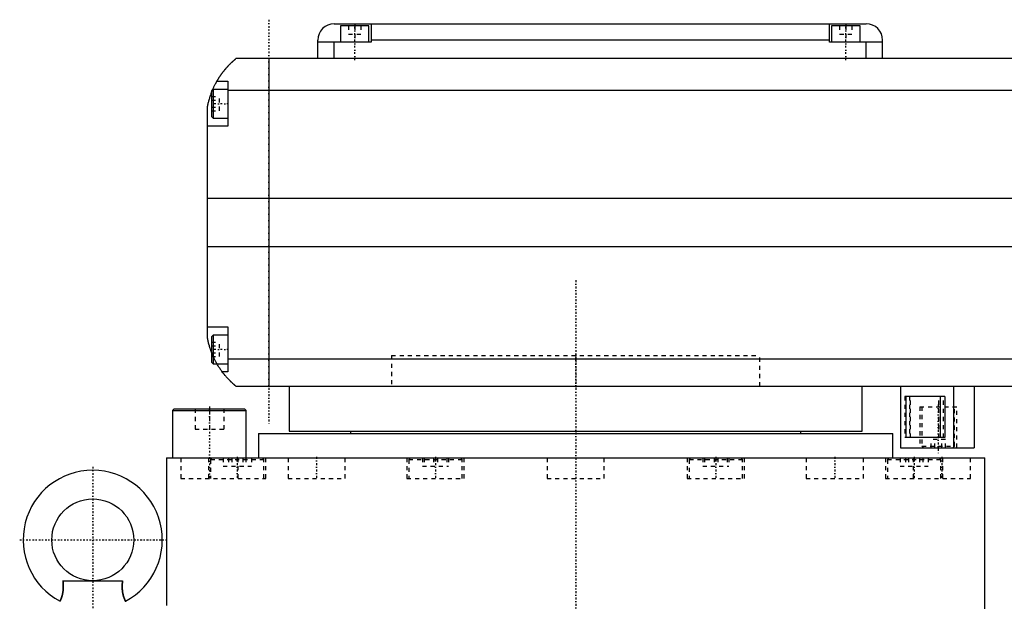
# Model space of a CAD drawing. Extents: x -186 to 706, y -1 to 900.
# Tile 2 of 5: x -136 to 105, y 328 to 470. Entities that reach past the tile are written whole.
import ezdxf

# ---------------------------------------------------------------- set-up
doc = ezdxf.new("R2010")
doc.units = 0
doc.linetypes.add('CENTER', pattern=[1.5, 0.45, -0.5, 0.05, -0.5])
doc.linetypes.add('DASHED', pattern=[2, 1, -1])
for name, color, linetype in [('AM_0', 7, 'CONTINUOUS'), ('AM_3', 7, 'DASHED'), ('AM_7', 7, 'CENTER')]:
    doc.layers.add(name, color=color, linetype=linetype)

msp = doc.modelspace()

# ---------------------------------------------------------------- linework, layer by layer
at = {"layer": 'AM_0', "color": 7, "linetype": 'CONTINUOUS'}
for p, q in [((-59, 469), (71, 469)), ((-57.5, 468.5), (-57.5, 464.5)), ((-50.5, 468.5), (-57.5, 468.5)), ((-54, 469), (-54, 468.5)), ((-50.5, 464.5), (-50.5, 468.5)), ((-50, 469), (-50, 464.5)), ((62, 464.5), (62, 469)), ((62.5, 468.5), (62.5, 464.5)), ((69.5, 468.5), (62.5, 468.5)), ((66, 469), (66, 468.5)), ((69.5, 464.5), (69.5, 468.5)), ((-63, 460.5), (-63, 465)), ((-50, 464.5), (-63, 464.5)), ((-59, 460.5), (-59, 464.5)), ((62, 465), (-50, 465)), ((75, 464.5), (62, 464.5)), ((71, 460.5), (71, 464.5)), ((75, 460.5), (75, 465)), ((317, 460.5), (-83, 460.5)), ((-75, 460.5), (-75, 380.5)), ((-87.65, 455), (-85, 455)), ((-85, 455), (-85, 444)), ((-88.6, 453), (-89, 452.6)), ((-89, 452.6), (-89, 446.4)), ((-85, 453), (-88.6, 453)), ((-88.6, 453), (-88.6, 446)), ((-85, 452.8), (319, 452.8)), ((-90, 392.5), (-90, 448.5)), ((-89, 446.4), (-88.6, 446)), ((-88.6, 446), (-85, 446)), ((-85, 444), (-90, 444)), ((-90, 426.46), (324, 426.46)), ((-90, 414.6), (324, 414.6)), ((-90, 395), (-85, 395)), ((-85, 395), (-85, 384)), ((-88.6, 393), (-89, 392.6)), ((-89, 392.6), (-89, 386.4)), ((-85, 393), (-88.6, 393)), ((-88.6, 393), (-88.6, 386)), ((-89, 386.4), (-88.6, 386)), ((-88.6, 386), (-85, 386)), ((-85, 387.22), (319, 387.22)), ((-85, 384), (-86.34, 384)), ((-83, 380.5), (317, 380.5)), ((-70, 380.5), (-70, 369.5)), ((70, 369.5), (70, 380.5)), ((79.35, 380.5), (79.35, 365.5)), ((92.35, 380.5), (92.35, 365.5)), ((97.35, 380.5), (97.35, 365.5)), ((90.17, 378), (80.74, 378)), ((80.74, 368), (80.74, 378)), ((89.06, 378), (89.06, 368)), ((90.17, 378), (90.17, 368)), ((-98.1, 375), (-98.5, 374.6)), ((-98.5, 374.6), (-98.5, 363)), ((-98.5, 374.6), (-80.5, 374.6)), ((-98.1, 375), (-80.9, 375)), ((-80.5, 374.6), (-80.9, 375)), ((-80.5, 363), (-80.5, 374.6)), ((-77.5, 369), (-77.5, 363)), ((-77.5, 369), (77.5, 369)), ((-70, 369.5), (70, 369.5)), ((-55, 369.5), (-55, 369)), ((55, 369), (55, 369.5)), ((77.5, 363), (77.5, 369)), ((90.17, 368), (80.74, 368)), ((79.35, 365.5), (97.35, 365.5)), ((-100, 363), (-100, 327)), ((-100, 363), (100, 363)), ((100, 169.7), (100, 363)), ((-125.28, 333), (-110.72, 333))]:
    msp.add_line(p, q, dxfattribs=at)
for points in [[(-87.65, 455, 0), (-87.62, 455.05, 0), (-87.57, 455.14, 0), (-87.52, 455.23, 0), (-87.49, 455.27, 0), (-87.46, 455.32, 0), (-87.41, 455.41, 0), (-87.35, 455.5, 0), (-87.3, 455.59, 0), (-87.24, 455.68, 0), (-87.19, 455.76, 0), (-87.16, 455.81, 0), (-87.13, 455.85, 0), (-87.07, 455.94, 0), (-87.02, 456.03, 0), (-86.96, 456.11, 0), (-86.9, 456.2, 0), (-86.85, 456.28, 0), (-86.82, 456.33, 0), (-86.79, 456.37, 0), (-86.73, 456.45, 0), (-86.67, 456.53, 0), (-86.64, 456.58, 0), (-86.62, 456.62, 0), (-86.56, 456.7, 0), (-86.5, 456.78, 0), (-86.47, 456.82, 0), (-86.44, 456.86, 0), (-86.38, 456.94, 0), (-86.33, 457.01, 0), (-86.27, 457.09, 0), (-86.21, 457.17, 0), (-86.15, 457.24, 0), (-86.12, 457.28, 0), (-86.1, 457.32, 0), (-86.04, 457.39, 0), (-85.98, 457.46, 0), (-85.92, 457.54, 0), (-85.87, 457.61, 0), (-85.81, 457.68, 0), (-85.78, 457.71, 0), (-85.75, 457.75, 0), (-85.69, 457.82, 0), (-85.64, 457.89, 0), (-85.58, 457.95, 0), (-85.52, 458.02, 0), (-85.47, 458.08, 0), (-85.44, 458.12, 0), (-85.41, 458.15, 0), (-85.36, 458.21, 0), (-85.3, 458.28, 0), (-85.25, 458.34, 0), (-85.19, 458.4, 0), (-85.14, 458.46, 0), (-85.11, 458.49, 0), (-85.08, 458.52, 0), (-85.03, 458.58, 0), (-84.97, 458.64, 0), (-84.92, 458.7, 0), (-84.87, 458.75, 0), (-84.81, 458.81, 0), (-84.79, 458.84, 0), (-84.76, 458.87, 0), (-84.71, 458.92, 0), (-84.66, 458.98, 0), (-84.63, 459, 0), (-84.6, 459.03, 0), (-84.55, 459.08, 0), (-84.5, 459.13, 0), (-84.48, 459.16, 0), (-84.45, 459.18, 0), (-84.4, 459.23, 0), (-84.35, 459.28, 0), (-84.3, 459.33, 0), (-84.25, 459.38, 0), (-84.2, 459.43, 0), (-84.18, 459.45, 0), (-84.16, 459.47, 0), (-84.11, 459.52, 0), (-84.06, 459.56, 0), (-84.02, 459.61, 0), (-83.97, 459.65, 0), (-83.93, 459.69, 0), (-83.9, 459.71, 0), (-83.88, 459.73, 0), (-83.84, 459.77, 0), (-83.8, 459.81, 0), (-83.75, 459.85, 0), (-83.71, 459.88, 0), (-83.67, 459.92, 0), (-83.66, 459.94, 0), (-83.64, 459.95, 0), (-83.6, 459.99, 0), (-83.56, 460.02, 0), (-83.53, 460.05, 0), (-83.49, 460.08, 0), (-83.46, 460.11, 0), (-83.44, 460.13, 0), (-83.43, 460.14, 0), (-83.39, 460.17, 0), (-83.36, 460.19, 0), (-83.34, 460.22, 0), (-83.31, 460.24, 0), (-83.28, 460.27, 0), (-83.27, 460.28, 0), (-83.25, 460.29, 0), (-83.23, 460.31, 0), (-83.21, 460.33, 0), (-83.2, 460.34, 0), (-83.18, 460.35, 0), (-83.16, 460.36, 0), (-83.14, 460.38, 0), (-83.13, 460.39, 0), (-83.13, 460.4, 0), (-83.11, 460.41, 0), (-83.09, 460.42, 0), (-83.08, 460.44, 0), (-83.06, 460.45, 0), (-83.05, 460.46, 0), (-83.05, 460.46, 0), (-83.04, 460.47, 0), (-83.03, 460.47, 0), (-83.02, 460.48, 0), (-83.02, 460.49, 0), (-83.01, 460.49, 0), (-83.01, 460.49, 0), (-83.01, 460.5, 0), (-83, 460.5, 0), (-83, 460.5, 0), (-83, 460.5, 0), (-83, 460.5, 0)], [(-88.69, 452.91, 0), (-88.65, 453.01, 0), (-88.56, 453.21, 0), (-88.47, 453.4, 0), (-88.43, 453.49, 0), (-88.39, 453.58, 0), (-88.31, 453.76, 0), (-88.22, 453.92, 0), (-88.14, 454.08, 0), (-88.07, 454.23, 0), (-88, 454.36, 0), (-87.96, 454.43, 0), (-87.93, 454.49, 0), (-87.87, 454.6, 0), (-87.82, 454.7, 0), (-87.77, 454.79, 0), (-87.73, 454.86, 0), (-87.7, 454.91, 0), (-87.68, 454.94, 0), (-87.67, 454.96, 0), (-87.66, 454.98, 0), (-87.65, 455, 0), (-87.65, 455, 0)], [(-90, 448.5, 0), (-89.98, 448.61, 0), (-89.94, 448.82, 0), (-89.9, 449.03, 0), (-89.88, 449.13, 0), (-89.86, 449.23, 0), (-89.81, 449.44, 0), (-89.77, 449.64, 0), (-89.72, 449.85, 0), (-89.66, 450.05, 0), (-89.61, 450.26, 0), (-89.58, 450.36, 0), (-89.55, 450.46, 0), (-89.49, 450.67, 0), (-89.43, 450.87, 0), (-89.37, 451.08, 0), (-89.31, 451.28, 0), (-89.24, 451.48, 0), (-89.21, 451.57, 0), (-89.17, 451.67, 0), (-89.1, 451.86, 0), (-89.03, 452.05, 0), (-89, 452.14, 0)], [(-89, 388.86, 0), (-89.04, 388.96, 0), (-89.11, 389.16, 0), (-89.18, 389.36, 0), (-89.22, 389.46, 0), (-89.25, 389.56, 0), (-89.32, 389.76, 0), (-89.38, 389.97, 0), (-89.45, 390.18, 0), (-89.51, 390.39, 0), (-89.57, 390.59, 0), (-89.6, 390.7, 0), (-89.63, 390.8, 0), (-89.68, 391.01, 0), (-89.73, 391.22, 0), (-89.78, 391.43, 0), (-89.83, 391.63, 0), (-89.87, 391.83, 0), (-89.89, 391.93, 0), (-89.91, 392.03, 0), (-89.95, 392.22, 0), (-89.98, 392.41, 0), (-90, 392.5, 0)], [(-86.34, 384, 0), (-86.34, 384, 0), (-86.35, 384.02, 0), (-86.37, 384.04, 0), (-86.38, 384.06, 0), (-86.4, 384.08, 0), (-86.44, 384.14, 0), (-86.49, 384.21, 0), (-86.55, 384.29, 0), (-86.62, 384.39, 0), (-86.7, 384.5, 0), (-86.74, 384.56, 0), (-86.78, 384.62, 0), (-86.87, 384.75, 0), (-86.96, 384.89, 0), (-87.06, 385.04, 0), (-87.16, 385.2, 0), (-87.27, 385.36, 0), (-87.32, 385.45, 0), (-87.37, 385.53, 0), (-87.48, 385.71, 0), (-87.59, 385.9, 0), (-87.65, 386, 0)], [(-83, 380.5, 0), (-83, 380.5, 0), (-83.01, 380.51, 0), (-83.02, 380.51, 0), (-83.02, 380.52, 0), (-83.03, 380.52, 0), (-83.03, 380.52, 0), (-83.04, 380.53, 0), (-83.04, 380.54, 0), (-83.05, 380.54, 0), (-83.06, 380.55, 0), (-83.07, 380.56, 0), (-83.07, 380.56, 0), (-83.08, 380.57, 0), (-83.09, 380.57, 0), (-83.1, 380.58, 0), (-83.11, 380.59, 0), (-83.11, 380.59, 0), (-83.13, 380.61, 0), (-83.14, 380.62, 0), (-83.15, 380.62, 0), (-83.16, 380.63, 0), (-83.17, 380.64, 0), (-83.19, 380.66, 0), (-83.21, 380.67, 0), (-83.22, 380.69, 0), (-83.24, 380.7, 0), (-83.25, 380.71, 0), (-83.26, 380.72, 0), (-83.28, 380.74, 0), (-83.3, 380.75, 0), (-83.32, 380.77, 0), (-83.35, 380.79, 0), (-83.37, 380.81, 0), (-83.38, 380.82, 0), (-83.39, 380.83, 0), (-83.42, 380.85, 0), (-83.44, 380.87, 0), (-83.47, 380.9, 0), (-83.49, 380.92, 0), (-83.52, 380.94, 0), (-83.54, 380.96, 0), (-83.55, 380.97, 0), (-83.58, 380.99, 0), (-83.61, 381.02, 0), (-83.64, 381.05, 0), (-83.67, 381.07, 0), (-83.7, 381.1, 0), (-83.71, 381.11, 0), (-83.73, 381.13, 0), (-83.76, 381.16, 0), (-83.79, 381.19, 0), (-83.83, 381.22, 0), (-83.86, 381.25, 0), (-83.89, 381.28, 0), (-83.91, 381.3, 0), (-83.93, 381.31, 0), (-83.96, 381.35, 0), (-84, 381.38, 0), (-84.02, 381.4, 0), (-84.04, 381.41, 0), (-84.07, 381.45, 0), (-84.11, 381.48, 0), (-84.13, 381.5, 0), (-84.15, 381.52, 0), (-84.19, 381.56, 0), (-84.22, 381.59, 0), (-84.26, 381.63, 0), (-84.3, 381.67, 0), (-84.34, 381.71, 0), (-84.36, 381.73, 0), (-84.38, 381.75, 0), (-84.42, 381.79, 0), (-84.46, 381.83, 0), (-84.6, 381.97, 0), (-84.86, 382.23, 0), (-85.11, 382.51, 0), (-85.38, 382.81, 0), (-85.51, 382.97, 0), (-85.65, 383.13, 0), (-85.92, 383.46, 0), (-86.2, 383.82, 0), (-86.34, 384, 0)], [(-125.28, 333, 0), (-125.26, 332.81, 0), (-125.24, 332.58, 0), (-125.23, 332.51, 0), (-125.23, 332.45, 0), (-125.23, 332.42, 0), (-125.22, 332.38, 0), (-125.22, 332.32, 0), (-125.22, 332.25, 0), (-125.21, 332.18, 0), (-125.21, 332.12, 0), (-125.2, 332.05, 0), (-125.2, 332.02, 0), (-125.2, 331.99, 0), (-125.2, 331.92, 0), (-125.2, 331.85, 0), (-125.2, 331.82, 0), (-125.2, 331.79, 0), (-125.19, 331.72, 0), (-125.19, 331.65, 0), (-125.19, 331.62, 0), (-125.19, 331.59, 0), (-125.19, 331.52, 0), (-125.19, 331.45, 0), (-125.2, 331.39, 0), (-125.2, 331.32, 0), (-125.2, 331.26, 0), (-125.2, 331.22, 0), (-125.2, 331.19, 0), (-125.2, 331.12, 0), (-125.21, 331.06, 0), (-125.21, 330.99, 0), (-125.22, 330.93, 0), (-125.22, 330.86, 0), (-125.22, 330.83, 0), (-125.23, 330.8, 0), (-125.23, 330.73, 0), (-125.24, 330.67, 0), (-125.24, 330.61, 0), (-125.25, 330.54, 0), (-125.26, 330.48, 0), (-125.26, 330.45, 0), (-125.27, 330.42, 0), (-125.28, 330.35, 0), (-125.28, 330.29, 0), (-125.29, 330.23, 0), (-125.3, 330.17, 0), (-125.31, 330.11, 0), (-125.32, 330.08, 0), (-125.32, 330.05, 0), (-125.34, 329.99, 0), (-125.35, 329.93, 0), (-125.36, 329.87, 0), (-125.37, 329.81, 0), (-125.38, 329.76, 0), (-125.39, 329.73, 0), (-125.4, 329.7, 0), (-125.41, 329.64, 0), (-125.42, 329.59, 0), (-125.43, 329.56, 0), (-125.44, 329.53, 0), (-125.45, 329.48, 0), (-125.46, 329.43, 0), (-125.47, 329.4, 0), (-125.48, 329.37, 0), (-125.49, 329.32, 0), (-125.51, 329.27, 0), (-125.52, 329.22, 0), (-125.54, 329.17, 0), (-125.55, 329.12, 0), (-125.56, 329.1, 0), (-125.57, 329.08, 0), (-125.58, 329.03, 0), (-125.6, 328.99, 0), (-125.61, 328.94, 0), (-125.63, 328.9, 0), (-125.64, 328.85, 0), (-125.65, 328.83, 0), (-125.66, 328.81, 0), (-125.67, 328.77, 0), (-125.69, 328.73, 0), (-125.7, 328.69, 0), (-125.72, 328.66, 0), (-125.73, 328.62, 0), (-125.74, 328.6, 0), (-125.74, 328.58, 0), (-125.76, 328.55, 0), (-125.77, 328.51, 0), (-125.78, 328.48, 0), (-125.8, 328.45, 0), (-125.81, 328.42, 0), (-125.82, 328.4, 0), (-125.82, 328.39, 0), (-125.83, 328.36, 0), (-125.85, 328.33, 0), (-125.86, 328.31, 0), (-125.87, 328.28, 0), (-125.88, 328.26, 0), (-125.89, 328.25, 0), (-125.89, 328.23, 0), (-125.9, 328.21, 0), (-125.91, 328.19, 0), (-125.91, 328.18, 0), (-125.92, 328.17, 0), (-125.93, 328.15, 0), (-125.94, 328.13, 0), (-125.94, 328.13, 0), (-125.94, 328.12, 0), (-125.95, 328.1, 0), (-125.96, 328.09, 0), (-125.96, 328.07, 0), (-125.97, 328.06, 0), (-125.98, 328.05, 0), (-125.98, 328.05, 0), (-125.98, 328.04, 0), (-125.98, 328.03, 0), (-125.99, 328.02, 0), (-125.99, 328.02, 0), (-125.99, 328.01, 0), (-126, 328.01, 0), (-126, 328.01, 0), (-126, 328, 0), (-126, 328, 0), (-126, 328, 0), (-126, 328, 0)], [(-110, 328, 0), (-110, 328, 0), (-110, 328, 0), (-110, 328, 0), (-110, 328.01, 0), (-110, 328.01, 0), (-110.01, 328.01, 0), (-110.01, 328.02, 0), (-110.01, 328.02, 0), (-110.02, 328.03, 0), (-110.02, 328.04, 0), (-110.02, 328.05, 0), (-110.02, 328.05, 0), (-110.03, 328.06, 0), (-110.04, 328.07, 0), (-110.04, 328.09, 0), (-110.05, 328.1, 0), (-110.06, 328.12, 0), (-110.06, 328.13, 0), (-110.06, 328.13, 0), (-110.07, 328.15, 0), (-110.08, 328.17, 0), (-110.09, 328.18, 0), (-110.09, 328.19, 0), (-110.1, 328.21, 0), (-110.11, 328.23, 0), (-110.11, 328.25, 0), (-110.12, 328.26, 0), (-110.13, 328.28, 0), (-110.14, 328.31, 0), (-110.15, 328.33, 0), (-110.17, 328.36, 0), (-110.18, 328.39, 0), (-110.18, 328.4, 0), (-110.19, 328.42, 0), (-110.2, 328.45, 0), (-110.22, 328.48, 0), (-110.23, 328.51, 0), (-110.24, 328.55, 0), (-110.26, 328.58, 0), (-110.26, 328.6, 0), (-110.27, 328.62, 0), (-110.28, 328.66, 0), (-110.3, 328.69, 0), (-110.31, 328.73, 0), (-110.33, 328.77, 0), (-110.34, 328.81, 0), (-110.35, 328.83, 0), (-110.36, 328.85, 0), (-110.37, 328.9, 0), (-110.39, 328.94, 0), (-110.4, 328.99, 0), (-110.42, 329.03, 0), (-110.43, 329.08, 0), (-110.44, 329.1, 0), (-110.45, 329.12, 0), (-110.46, 329.17, 0), (-110.48, 329.22, 0), (-110.49, 329.27, 0), (-110.51, 329.32, 0), (-110.52, 329.37, 0), (-110.53, 329.4, 0), (-110.54, 329.43, 0), (-110.55, 329.48, 0), (-110.56, 329.53, 0), (-110.57, 329.56, 0), (-110.58, 329.59, 0), (-110.59, 329.64, 0), (-110.6, 329.7, 0), (-110.61, 329.73, 0), (-110.62, 329.75, 0), (-110.63, 329.81, 0), (-110.64, 329.87, 0), (-110.65, 329.93, 0), (-110.66, 329.99, 0), (-110.68, 330.05, 0), (-110.68, 330.08, 0), (-110.69, 330.11, 0), (-110.7, 330.17, 0), (-110.71, 330.23, 0), (-110.72, 330.29, 0), (-110.72, 330.35, 0), (-110.73, 330.42, 0), (-110.74, 330.45, 0), (-110.74, 330.48, 0), (-110.75, 330.54, 0), (-110.76, 330.61, 0), (-110.76, 330.67, 0), (-110.77, 330.73, 0), (-110.77, 330.8, 0), (-110.78, 330.83, 0), (-110.78, 330.86, 0), (-110.78, 330.93, 0), (-110.79, 330.99, 0), (-110.79, 331.06, 0), (-110.8, 331.12, 0), (-110.8, 331.19, 0), (-110.8, 331.22, 0), (-110.8, 331.26, 0), (-110.8, 331.32, 0), (-110.8, 331.39, 0), (-110.81, 331.46, 0), (-110.81, 331.52, 0), (-110.81, 331.59, 0), (-110.81, 331.62, 0), (-110.81, 331.65, 0), (-110.81, 331.72, 0), (-110.8, 331.79, 0), (-110.8, 331.82, 0), (-110.8, 331.85, 0), (-110.8, 331.92, 0), (-110.8, 331.99, 0), (-110.8, 332.02, 0), (-110.8, 332.05, 0), (-110.79, 332.12, 0), (-110.79, 332.19, 0), (-110.78, 332.25, 0), (-110.78, 332.32, 0), (-110.78, 332.38, 0), (-110.77, 332.42, 0), (-110.77, 332.45, 0), (-110.77, 332.51, 0), (-110.76, 332.58, 0), (-110.74, 332.81, 0), (-110.72, 333, 0)]]:
    msp.add_polyline3d(points, dxfattribs=at)
msp.add_circle((-118, 343), 10, dxfattribs=at)
for centre, radius, start, end in [((-59, 465), 4, 90, 180), ((71, 465), 4, 0, 90), ((-118, 343), 17, 298.0725, 241.9275)]:
    msp.add_arc(centre, radius, start, end, dxfattribs=at)
at = {"layer": 'AM_3', "color": 6, "linetype": 'DASHED'}
for p, q in [((-55.5, 468.5), (-55.5, 466.5)), ((-54, 468.5), (-54, 464.5)), ((-52.5, 468.5), (-52.5, 466.5)), ((64.5, 468.5), (64.5, 466.5)), ((66, 468.5), (66, 464.5)), ((67.5, 468.5), (67.5, 466.5)), ((-55.5, 466.5), (-52.5, 466.5)), ((64.5, 466.5), (67.5, 466.5)), ((-89, 451.23), (-87, 451.23)), ((-89, 450.37), (-87, 450.37)), ((-87, 447.77), (-87, 451.23)), ((-89, 448.63), (-87, 448.63)), ((-89, 447.77), (-87, 447.77)), ((-89, 391.23), (-87, 391.23)), ((-89, 390.37), (-87, 390.37)), ((-87, 387.77), (-87, 391.23)), ((-89, 388.63), (-87, 388.63)), ((-89, 387.77), (-87, 387.77)), ((-45, 388), (-45, 380.5)), ((-45, 388), (45, 388)), ((-45, 388), (-45, 380.5)), ((-45, 388), (45, 388)), ((45, 380.5), (45, 388)), ((45, 380.5), (45, 388)), ((80.42, 378), (80.42, 368)), ((80.74, 378), (80.42, 378)), ((81.53, 378), (81.53, 368)), ((81.85, 368), (81.85, 378)), ((88.74, 368), (88.74, 378)), ((89.85, 368), (89.85, 378)), ((84.1, 375.5), (84.1, 365.5)), ((84.1, 375.5), (93.1, 375.5)), ((84.6, 375.5), (84.6, 365.9)), ((92.6, 365.9), (92.6, 375.5)), ((93.1, 365.5), (93.1, 375.5)), ((-93, 375), (-93, 370)), ((-89.5, 375), (-89.5, 370)), ((-86, 375), (-86, 370)), ((-93, 370), (-86, 370)), ((80.74, 368), (80.42, 368)), ((84.6, 365.9), (85, 365.5)), ((84.6, 365.9), (92.6, 365.9)), ((86.87, 365.5), (86.87, 367.5)), ((90.33, 367.5), (86.87, 367.5)), ((87.73, 365.5), (87.73, 367.5)), ((89.47, 365.5), (89.47, 367.5)), ((90.33, 365.5), (90.33, 367.5)), ((92.2, 365.5), (92.6, 365.9)), ((-96.5, 363), (-96.5, 358)), ((-89.69, 363), (-89.69, 358)), ((-88.79, 363), (-89.19, 362.6)), ((-89.19, 362.6), (-89.19, 358)), ((-89.19, 362.6), (-76.19, 362.6)), ((-86.12, 363), (-86.12, 361)), ((-86.12, 361), (-79.25, 361)), ((-84.8, 363), (-84.8, 361)), ((-84.01, 363), (-84.01, 361)), ((-82.5, 358), (-82.5, 363)), ((-81.36, 363), (-81.36, 361)), ((-80.58, 363), (-80.58, 361)), ((-79.25, 363), (-79.25, 361)), ((-76.19, 362.6), (-76.59, 363)), ((-76.19, 358), (-76.19, 362.6)), ((-75.69, 358), (-75.69, 363)), ((-70.29, 363), (-70.29, 358)), ((-56.29, 358), (-56.29, 363)), ((-41.25, 363), (-41.25, 358)), ((-40.35, 363), (-40.75, 362.6)), ((-40.75, 362.6), (-40.75, 358)), ((-40.75, 362.6), (-27.75, 362.6)), ((-37.45, 363), (-37.45, 361)), ((-37.45, 361), (-31.05, 361)), ((-37, 363), (-37, 361)), ((-34.7, 363), (-34.7, 361)), ((-33.8, 363), (-33.8, 361)), ((-31.5, 363), (-31.5, 361)), ((-31.05, 363), (-31.05, 361)), ((-27.75, 362.6), (-28.15, 363)), ((-27.75, 358), (-27.75, 362.6)), ((-27.25, 358), (-27.25, 363)), ((-7, 363), (-7, 358)), ((7, 358), (7, 363)), ((27.25, 363), (27.25, 358)), ((28.15, 363), (27.75, 362.6)), ((27.75, 362.6), (27.75, 358)), ((27.75, 362.6), (40.75, 362.6)), ((31.05, 363), (31.05, 361)), ((31.05, 361), (37.45, 361)), ((31.5, 363), (31.5, 361)), ((33.8, 363), (33.8, 361)), ((34.7, 363), (34.7, 361)), ((37, 363), (37, 361)), ((37.45, 363), (37.45, 361)), ((40.75, 362.6), (40.35, 363)), ((40.75, 358), (40.75, 362.6)), ((41.25, 358), (41.25, 363)), ((56.29, 363), (56.29, 358)), ((70.29, 358), (70.29, 363)), ((75.69, 363), (75.69, 358)), ((76.59, 363), (76.19, 362.6)), ((76.19, 362.6), (76.19, 358)), ((76.19, 362.6), (89.19, 362.6)), ((79.25, 363), (79.25, 361)), ((79.25, 361), (86.12, 361)), ((80.58, 363), (80.58, 361)), ((81.36, 363), (81.36, 361)), ((82.5, 363), (82.5, 358)), ((84.01, 363), (84.01, 361)), ((84.8, 363), (84.8, 361)), ((86.12, 363), (86.12, 361)), ((89.19, 362.6), (88.79, 363)), ((89.19, 358), (89.19, 362.6)), ((89.69, 358), (89.69, 363)), ((96.5, 358), (96.5, 363)), ((-96.5, 358), (-75.69, 358)), ((-70.29, 358), (-56.29, 358)), ((-41.25, 358), (-27.25, 358)), ((-7, 358), (7, 358)), ((27.25, 358), (41.25, 358)), ((56.29, 358), (70.29, 358)), ((75.69, 358), (96.5, 358))]:
    msp.add_line(p, q, dxfattribs=at)
for points in [[(-89, 452.14, 0), (-88.95, 452.28, 0), (-88.84, 452.54, 0), (-88.74, 452.79, 0), (-88.69, 452.91, 0)], [(-87.65, 386, 0), (-87.69, 386.07, 0), (-87.76, 386.2, 0), (-87.84, 386.34, 0), (-87.88, 386.41, 0), (-87.92, 386.49, 0), (-88, 386.63, 0), (-88.08, 386.78, 0), (-88.15, 386.94, 0), (-88.23, 387.09, 0), (-88.31, 387.25, 0), (-88.35, 387.33, 0), (-88.39, 387.41, 0), (-88.46, 387.58, 0), (-88.54, 387.74, 0), (-88.61, 387.91, 0), (-88.69, 388.08, 0), (-88.76, 388.25, 0), (-88.8, 388.34, 0), (-88.83, 388.43, 0), (-88.9, 388.6, 0), (-88.97, 388.77, 0), (-89, 388.86, 0)], [(-126, 328, 0), (-126, 328, 0), (-126, 328, 0), (-126, 328, 0), (-126, 328.01, 0), (-126, 328.01, 0), (-125.99, 328.01, 0), (-125.99, 328.02, 0), (-125.99, 328.02, 0), (-125.98, 328.03, 0), (-125.98, 328.04, 0), (-125.98, 328.05, 0), (-125.98, 328.05, 0), (-125.97, 328.06, 0), (-125.96, 328.07, 0), (-125.96, 328.09, 0), (-125.95, 328.1, 0), (-125.94, 328.12, 0), (-125.94, 328.13, 0), (-125.94, 328.13, 0), (-125.93, 328.15, 0), (-125.92, 328.17, 0), (-125.91, 328.18, 0), (-125.91, 328.19, 0), (-125.9, 328.21, 0), (-125.89, 328.23, 0), (-125.89, 328.25, 0), (-125.88, 328.26, 0), (-125.87, 328.28, 0), (-125.86, 328.31, 0), (-125.85, 328.33, 0), (-125.83, 328.36, 0), (-125.82, 328.39, 0), (-125.82, 328.4, 0), (-125.81, 328.42, 0), (-125.8, 328.45, 0), (-125.78, 328.48, 0), (-125.77, 328.51, 0), (-125.76, 328.55, 0), (-125.74, 328.58, 0), (-125.74, 328.6, 0), (-125.73, 328.62, 0), (-125.72, 328.66, 0), (-125.7, 328.69, 0), (-125.69, 328.73, 0), (-125.67, 328.77, 0), (-125.66, 328.81, 0), (-125.65, 328.83, 0), (-125.64, 328.85, 0), (-125.63, 328.9, 0), (-125.61, 328.94, 0), (-125.6, 328.99, 0), (-125.58, 329.03, 0), (-125.57, 329.08, 0), (-125.56, 329.1, 0), (-125.55, 329.12, 0), (-125.54, 329.17, 0), (-125.52, 329.22, 0), (-125.51, 329.27, 0), (-125.49, 329.32, 0), (-125.48, 329.37, 0), (-125.47, 329.4, 0), (-125.46, 329.43, 0), (-125.45, 329.48, 0), (-125.44, 329.53, 0), (-125.43, 329.56, 0), (-125.42, 329.59, 0), (-125.41, 329.64, 0), (-125.4, 329.7, 0), (-125.39, 329.73, 0), (-125.38, 329.75, 0), (-125.37, 329.81, 0), (-125.36, 329.87, 0), (-125.35, 329.93, 0), (-125.34, 329.99, 0), (-125.32, 330.05, 0), (-125.32, 330.08, 0), (-125.31, 330.11, 0), (-125.3, 330.17, 0), (-125.29, 330.23, 0), (-125.28, 330.29, 0), (-125.28, 330.35, 0), (-125.27, 330.42, 0), (-125.26, 330.45, 0), (-125.26, 330.48, 0), (-125.25, 330.54, 0), (-125.24, 330.61, 0), (-125.24, 330.67, 0), (-125.23, 330.73, 0), (-125.23, 330.8, 0), (-125.22, 330.83, 0), (-125.22, 330.86, 0), (-125.22, 330.93, 0), (-125.21, 330.99, 0), (-125.21, 331.06, 0), (-125.2, 331.12, 0), (-125.2, 331.19, 0), (-125.2, 331.22, 0), (-125.2, 331.26, 0), (-125.2, 331.32, 0), (-125.2, 331.39, 0), (-125.19, 331.46, 0), (-125.19, 331.52, 0), (-125.19, 331.59, 0), (-125.19, 331.62, 0), (-125.19, 331.65, 0), (-125.19, 331.72, 0), (-125.2, 331.79, 0), (-125.2, 331.82, 0), (-125.2, 331.85, 0), (-125.2, 331.92, 0), (-125.2, 331.99, 0), (-125.2, 332.02, 0), (-125.2, 332.05, 0), (-125.21, 332.12, 0), (-125.21, 332.19, 0), (-125.22, 332.25, 0), (-125.22, 332.32, 0), (-125.22, 332.38, 0), (-125.23, 332.42, 0), (-125.23, 332.45, 0), (-125.23, 332.51, 0), (-125.24, 332.58, 0), (-125.26, 332.81, 0), (-125.28, 333, 0)], [(-110.72, 333, 0), (-110.74, 332.81, 0), (-110.76, 332.58, 0), (-110.77, 332.51, 0), (-110.77, 332.45, 0), (-110.77, 332.42, 0), (-110.78, 332.38, 0), (-110.78, 332.32, 0), (-110.78, 332.25, 0), (-110.79, 332.18, 0), (-110.79, 332.12, 0), (-110.8, 332.05, 0), (-110.8, 332.02, 0), (-110.8, 331.99, 0), (-110.8, 331.92, 0), (-110.8, 331.85, 0), (-110.8, 331.82, 0), (-110.8, 331.79, 0), (-110.81, 331.72, 0), (-110.81, 331.65, 0), (-110.81, 331.62, 0), (-110.81, 331.59, 0), (-110.81, 331.52, 0), (-110.81, 331.45, 0), (-110.8, 331.39, 0), (-110.8, 331.32, 0), (-110.8, 331.26, 0), (-110.8, 331.22, 0), (-110.8, 331.19, 0), (-110.8, 331.12, 0), (-110.79, 331.06, 0), (-110.79, 330.99, 0), (-110.78, 330.93, 0), (-110.78, 330.86, 0), (-110.78, 330.83, 0), (-110.77, 330.8, 0), (-110.77, 330.73, 0), (-110.76, 330.67, 0), (-110.76, 330.61, 0), (-110.75, 330.54, 0), (-110.74, 330.48, 0), (-110.74, 330.45, 0), (-110.73, 330.42, 0), (-110.72, 330.35, 0), (-110.72, 330.29, 0), (-110.71, 330.23, 0), (-110.7, 330.17, 0), (-110.69, 330.11, 0), (-110.68, 330.08, 0), (-110.68, 330.05, 0), (-110.66, 329.99, 0), (-110.65, 329.93, 0), (-110.64, 329.87, 0), (-110.63, 329.81, 0), (-110.62, 329.76, 0), (-110.61, 329.73, 0), (-110.6, 329.7, 0), (-110.59, 329.64, 0), (-110.58, 329.59, 0), (-110.57, 329.56, 0), (-110.56, 329.53, 0), (-110.55, 329.48, 0), (-110.54, 329.43, 0), (-110.53, 329.4, 0), (-110.52, 329.37, 0), (-110.51, 329.32, 0), (-110.49, 329.27, 0), (-110.48, 329.22, 0), (-110.46, 329.17, 0), (-110.45, 329.12, 0), (-110.44, 329.1, 0), (-110.43, 329.08, 0), (-110.42, 329.03, 0), (-110.4, 328.99, 0), (-110.39, 328.94, 0), (-110.37, 328.9, 0), (-110.36, 328.85, 0), (-110.35, 328.83, 0), (-110.34, 328.81, 0), (-110.33, 328.77, 0), (-110.31, 328.73, 0), (-110.3, 328.69, 0), (-110.28, 328.66, 0), (-110.27, 328.62, 0), (-110.26, 328.6, 0), (-110.26, 328.58, 0), (-110.24, 328.55, 0), (-110.23, 328.51, 0), (-110.22, 328.48, 0), (-110.2, 328.45, 0), (-110.19, 328.42, 0), (-110.18, 328.4, 0), (-110.18, 328.39, 0), (-110.17, 328.36, 0), (-110.15, 328.33, 0), (-110.14, 328.31, 0), (-110.13, 328.28, 0), (-110.12, 328.26, 0), (-110.11, 328.25, 0), (-110.11, 328.23, 0), (-110.1, 328.21, 0), (-110.09, 328.19, 0), (-110.09, 328.18, 0), (-110.08, 328.17, 0), (-110.07, 328.15, 0), (-110.06, 328.13, 0), (-110.06, 328.13, 0), (-110.06, 328.12, 0), (-110.05, 328.1, 0), (-110.04, 328.09, 0), (-110.04, 328.07, 0), (-110.03, 328.06, 0), (-110.02, 328.05, 0), (-110.02, 328.05, 0), (-110.02, 328.04, 0), (-110.02, 328.03, 0), (-110.01, 328.02, 0), (-110.01, 328.02, 0), (-110.01, 328.01, 0), (-110, 328.01, 0), (-110, 328.01, 0), (-110, 328, 0), (-110, 328, 0), (-110, 328, 0), (-110, 328, 0)]]:
    msp.add_polyline3d(points, dxfattribs=at)
at = {"layer": 'AM_7', "color": 4, "linetype": 'CENTER'}
for p, q in [((-75, 470), (-75, 371)), ((-54, 460.1), (-54, 468.9)), ((66, 460.1), (66, 468.9)), ((-84.8, 449.5), (-89.2, 449.5)), ((0, 406.4), (0, 1.6)), ((-84.8, 389.5), (-89.2, 389.5)), ((0, 388.38), (0, 380.12)), ((-89.5, 375.6), (-89.5, 357.75)), ((88.6, 376.05), (88.6, 363.95)), ((-82.69, 363.25), (-82.69, 357.75)), ((-63.29, 363.25), (-63.29, 357.75)), ((-34.25, 363.25), (-34.25, 357.75)), ((34.25, 363.25), (34.25, 357.75)), ((63.29, 363.25), (63.29, 357.75)), ((82.69, 363.25), (82.69, 357.75)), ((89.5, 363.25), (89.5, 357.75)), ((-118, 360.85), (-118, 323.55)), ((-135.85, 343), (-100.15, 343))]:
    msp.add_line(p, q, dxfattribs=at)

doc.saveas('drawing.dxf')
